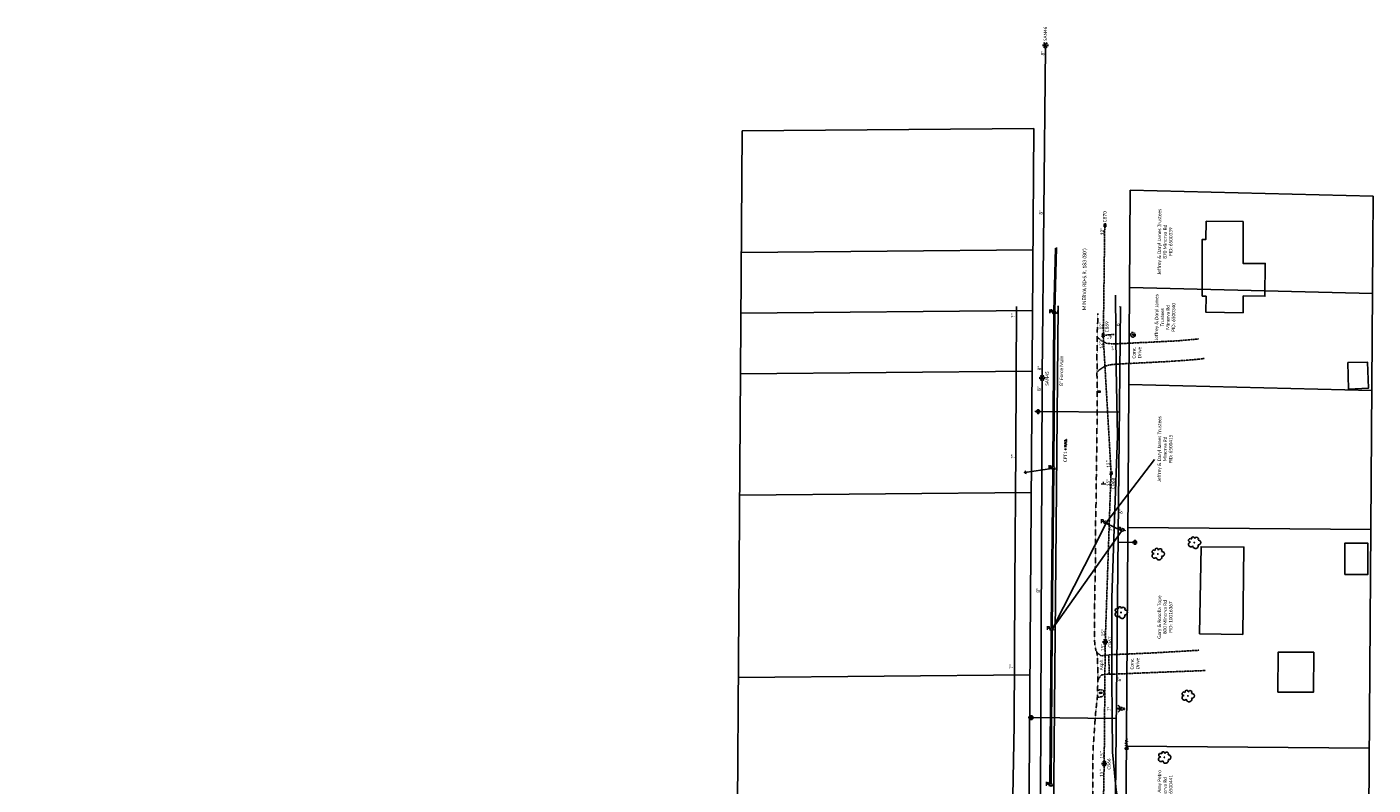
# Model space of a CAD drawing. Header units: feet. Extents: x 2296871 to 2305194, y 360020 to 364238.
# Tile 55 of 55: x 2303813 to 2304922, y 363358 to 363982. Entities that reach past the tile are written whole.
import ezdxf
from ezdxf.enums import TextEntityAlignment as Align

# ---------------------------------------------------------------- set-up
doc = ezdxf.new("R2010")
doc.units = ezdxf.units.FT
doc.header["$MEASUREMENT"] = 0
for name, pattern in [('foctvex', [0]), ('gasex', [0]), ('OhDOT_USTN1', [0.055, 0.014, -0.041]), ('OhDOT_USTN3', [0.22, 0.165, -0.055]), ('OhDOT_USTN5', [0.11, 0.055, -0.055]), ('ohelecex', [0]), ('ohteleex', [0]), ('rowex', [0]), ('sanex', [0]), ('waterex', [0])]:
    doc.linetypes.add(name, pattern=pattern)
for name, color, linetype in [('BD_X_Building', 231, 'Continuous'), ('DR_X_Cells', 121, 'Continuous'), ('DR_X_Storm_Sewer', 151, 'OhDOT_USTN5'), ('DR_X_Text', 7, 'Continuous'), ('DV_X_Property_Line', 7, 'Continuous'), ('LT_X_Poles', 2, 'Continuous'), ('PV_X_Driveway', 7, 'OhDOT_USTN5'), ('PV_X_EOP', 7, 'OhDOT_USTN3'), ('PV_X_Text', 7, 'Continuous'), ('RD_X_Cells', 7, 'Continuous'), ('RW_X_Fee_RW', 6, 'rowex'), ('RW_X_Text', 7, 'Continuous'), ('SH_Text', 7, 'Continuous'), ('SN_X_Public', 3, 'Continuous'), ('SV_P_Control_Cells_Set', 7, 'Continuous'), ('SV_X_Mon_Cells_Found', 7, 'Continuous'), ('SV_X_Text', 7, 'Continuous'), ('SV_X_Text_Name', 7, 'Continuous'), ('UT_X_Electric_Cells', 1, 'Continuous'), ('UT_X_Gas', 2, 'gasex'), ('UT_X_Gas_Text', 7, 'Continuous'), ('UT_X_Misc_Cells', 7, 'Continuous'), ('UT_X_Overhead_Electric', 1, 'ohelecex'), ('UT_X_Overhead_Telecom', 30, 'ohteleex'), ('UT_X_Sanitary_Cells', 3, 'Continuous'), ('UT_X_Sanitary_Line', 3, 'sanex'), ('UT_X_Sanitary_Text', 7, 'Continuous'), ('UT_X_Water', 133, 'waterex'), ('UT_X_Water_Cells', 131, 'Continuous'), ('UT_X_Water_Text', 7, 'Continuous'), ('VG_X_Cells', 3, 'Continuous'), ('VG_X_Flower_Bed', 3, 'OhDOT_USTN1')]:
    doc.layers.add(name, color=color, linetype=linetype)
doc.layers.add('GK_Drainage_Nodes (Construction)', color=7, linetype='Continuous', lineweight=53)
doc.styles.add('Simplex Normal (0.14)', font='calibri.ttf', dxfattribs={"height": 0.14})
doc.styles.add('Straight Normal (0.14) Font 30', font='calibri.ttf', dxfattribs={"height": 0.14})
doc.styles.add('Straight-Normal', font='calibri.ttf', dxfattribs={"height": 0.14})

# ---------------------------------------------------------------- blocks, each defined once
blk = doc.blocks.new('smh')
at = {"linetype": 'Continuous', "flags": 128}
for points in [[(-0.3, 0.7), (-0.4, 0.7), (-0.4, 0.7), (-0.5, 0.8), (-0.6, 0.8), (-0.7, 0.8), (-0.8, 0.8), (-0.9, 0.8), (-1.1, 0.7), (-1.2, 0.6), (-1.2, 0.5), (-1.2, 0.4), (-1.2, 0.3), (-1.1, 0.2), (-0.4, -0.2), (-0.3, -0.2), (-0.3, -0.3), (-0.3, -0.3), (-0.3, -0.4), (-0.3, -0.5), (-0.3, -0.5), (-0.3, -0.6), (-0.3, -0.6), (-0.4, -0.7), (-0.4, -0.7), (-0.4, -0.7), (-0.5, -0.8), (-0.5, -0.8), (-0.6, -0.8), (-0.8, -0.8), (-0.9, -0.8), (-1.1, -0.7), (-1.2, -0.6)], [(0.2, -0.8), (0.7, 0.8), (1.2, -0.8)], [(1.1, -0.4), (0.3, -0.4)]]:
    blk.add_lwpolyline(points, dxfattribs=at)
at = {"linetype": 'Continuous'}
for start, end in [(130.0806, 170.0721), (70.0577, 110.1061), (10.0169, 50.0392), (190.0169, 230.0392), (250.0577, 290.0473), (310.0114, 350.0264)]:
    blk.add_arc((0, 0), 2, start, end, dxfattribs=at)
blk = doc.blocks.new('ODOT SANITARY MANHOLE')
blk.add_blockref('smh', (0, 0))
blk = doc.blocks.new('CONTINUE')
at = {"flags": 128}
blk.add_lwpolyline([(0, -0.6, -0.273937), (0, 0, 0.273937), (0, 0.6)], format="xyb", dxfattribs=at)
blk = doc.blocks.new('GCB-X')
at = {"layer": 'DR_X_Cells', "color": 121, "linetype": 'Continuous'}
for p, q in [((-0.062, 0.037), (-0.037, 0.037)), ((-0.062, 0.012), (-0.062, 0.037)), ((-0.012, 0.037), (0.012, 0.037)), ((0.023, 0.019), (0.007, 0.019)), ((0.007, 0.019), (0.007, -0.02)), ((0.007, 0.001), (0.024, 0.001)), ((0.037, 0.037), (0.062, 0.037)), ((0.062, 0.012), (0.062, 0.037)), ((-0.062, -0.037), (-0.062, -0.012)), ((-0.062, -0.037), (-0.037, -0.037)), ((-0.012, -0.037), (0.012, -0.037)), ((0.007, -0.02), (0.024, -0.02)), ((0.037, -0.037), (0.062, -0.037)), ((0.062, -0.037), (0.062, -0.012))]:
    blk.add_line(p, q, dxfattribs=at)
at = {"layer": 'DR_X_Cells', "color": 121, "linetype": 'Continuous', "extrusion": (0, 0, -1)}
for centre, radius, start, end in [((-0.014, 0), 0.0458, 344.8107, 15.1893), ((0.018, 0.007), 0.0127, 21.5603, 158.4397), ((-0.02, 0.01), 0.00986, 106.9987, 243.1793), ((-0.02, -0.01), 0.0117, 112.0547, 247.9453)]:
    blk.add_arc(centre, radius, start, end, dxfattribs=at)
at = {"layer": 'DR_X_Cells', "color": 121, "linetype": 'Continuous'}
blk.add_arc((-0.018, -0.007), 0.0127, 201.5603, 338.4397, dxfattribs=at)
blk = doc.blocks.new('ODOT STORM CATCH BASIN SQUARE')
blk.add_blockref('GCB-X', (0, 0))
blk = doc.blocks.new('TREE')
at = {"linetype": 'Continuous'}
blk.add_circle((0, 0), 0.012, dxfattribs=at)
for centre, radius, start, end in [((-0.143, -0.077), 0.0987, 96.1722, 320.5737), ((-0.165, 0.093), 0.0735, 39.0625, 279.5412), ((-0.049, 0.168), 0.0658, 354.0047, 205.9741), ((0.091, 0.141), 0.0776, 323.83, 165.0376), ((0.173, 0.002), 0.0957, 259.1453, 101.4596), ((0.047, -0.13), 0.114, 184.9476, 19.4572)]:
    blk.add_arc(centre, radius, start, end, dxfattribs=at)
blk = doc.blocks.new('CBRND-X')
at = {"layer": 'DR_X_Cells', "color": 151, "linetype": 'Continuous', "lineweight": 0}
blk.add_line((0.14, 0.03), (0.49, 0.03), dxfattribs=at)
at = {"layer": 'DR_X_Cells', "color": 151, "linetype": 'Continuous', "lineweight": 0, "flags": 128}
blk.add_lwpolyline([(0.46, 0.39), (0.14, 0.39), (0.14, -0.41), (0.49, -0.41)], dxfattribs=at)
at = {"layer": 'DR_X_Cells', "color": 151, "linetype": 'Continuous', "lineweight": 0}
for centre, radius, start, end in [((0, 0), 1, 130.0806, 170.0721), ((0, 0), 1, 70.0577, 110.1061), ((0, 0), 1, 10.0169, 50.0392), ((0, 0), 1, 190.0169, 230.0392), ((-0.37, -0.15), 0.254, 201.5603, 338.4397), ((0, 0), 1, 250.0577, 290.0473), ((0, 0), 1, 310.0114, 350.0264)]:
    blk.add_arc(centre, radius, start, end, dxfattribs=at)
at = {"layer": 'DR_X_Cells', "color": 151, "linetype": 'Continuous', "lineweight": 0, "extrusion": (0, 0, -1)}
for centre, radius, start, end in [((-0.28, 0), 0.916, 344.8107, 15.1893), ((0.37, 0.15), 0.254, 21.5603, 158.4397), ((-0.4, 0.2), 0.197, 106.9987, 243.1793), ((-0.4, -0.19), 0.235, 112.0547, 247.9453)]:
    blk.add_arc(centre, radius, start, end, dxfattribs=at)
at = {"layer": 'GK_Drainage_Nodes (Construction)', "color": 151, "linetype": 'Continuous', "lineweight": 53}
blk.add_point((0, 0), dxfattribs=at)
at = {"layer": 'GK_Drainage_Nodes (Construction)', "color": 21, "linetype": 'Continuous', "lineweight": 53}
blk.add_point((0, 0), dxfattribs=at)
at = {"layer": 'GK_Drainage_Nodes (Construction)', "color": 40, "linetype": 'Continuous', "lineweight": 53}
blk.add_point((0, 0), dxfattribs=at)
at = {"layer": 'GK_Drainage_Nodes (Construction)', "color": 61, "linetype": 'Continuous', "lineweight": 53}
blk.add_point((0, 0), dxfattribs=at)
blk = doc.blocks.new('ODOT STORM CATCH BASIN ROUND')
blk.add_blockref('CBRND-X', (0, 0))
blk = doc.blocks.new('ODOT MISC MAILBOX')
at = {"color": 230, "linetype": 'Continuous', "lineweight": 13, "flags": 128}
blk.add_lwpolyline([(-0.1, 0.06), (0.1, 0.06), (0.1, -0.06), (-0.1, -0.06), (-0.1, 0.06)], close=True, dxfattribs=at)
for points in [[(-0.06, -0.04), (-0.06, 0.04), (-0.04, -0.04), (-0.01, 0.04), (-0.01, -0.04)], [(0.05, 0), (0.05, 0.01), (0.06, 0.01), (0.06, 0.01), (0.06, 0.01), (0.06, 0.01), (0.06, 0.02), (0.06, 0.02), (0.06, 0.02), (0.06, 0.02), (0.06, 0.03), (0.06, 0.03), (0.06, 0.03), (0.05, 0.04), (0.05, 0.04), (0.05, 0.04), (0.05, 0.04), (0.02, 0.04), (0.02, -0.04), (0.05, -0.04), (0.06, -0.04), (0.06, -0.03), (0.06, -0.03), (0.06, -0.02), (0.06, -0.02), (0.06, -0.01), (0.06, -0.01), (0.06, 0), (0.06, 0), (0.05, 0), (0.02, 0)]]:
    blk.add_lwpolyline(points, dxfattribs=at)
at = {"color": 230, "linetype": 'Continuous', "lineweight": 30}
blk.add_point((0, 0), dxfattribs=at)
blk = doc.blocks.new('SGN1P_anno')
at = {"layer": 'SN_X_Public', "color": 3, "linetype": 'Continuous', "lineweight": 0}
for p, q in [((0, 0), (-0.96, 0)), ((0, 0.96), (0, -0.96))]:
    blk.add_line(p, q, dxfattribs=at)
blk = doc.blocks.new('BUDLIT')
at = {"layer": 'RD_X_Cells', "color": 2, "linetype": 'Continuous', "lineweight": 0}
for p, q in [((-0.05, 0), (-0.08, 0)), ((-0.05, 0.05), (-0.07, 0.07)), ((0, 0.06), (0, 0.09)), ((0.07, 0.07), (0.05, 0.05)), ((0.08, 0), (0.05, 0)), ((-0.05, -0.05), (-0.07, -0.07)), ((0, -0.06), (0, -0.09)), ((0.07, -0.07), (0.05, -0.05))]:
    blk.add_line(p, q, dxfattribs=at)
at = {"layer": 'RD_X_Cells', "color": 2, "linetype": 'Continuous', "lineweight": 0, "flags": 128}
blk.add_lwpolyline([(-0.03, -0.05), (0.03, -0.05), (0.03, 0.05), (-0.03, 0.05), (-0.03, -0.05)], close=True, dxfattribs=at)
blk = doc.blocks.new('ODOT ELEC LIGHT')
at = {"layer": 'SH_Text', "color": 2, "linetype": 'Continuous', "lineweight": 0}
blk.add_blockref('BUDLIT', (0, 0), dxfattribs=at)
blk = doc.blocks.new('WSS')
at = {"layer": 'UT_X_Water_Cells', "color": 133, "linetype": 'Continuous', "lineweight": 0}
for p, q in [((0.032, 0.106), (-0.032, 0.106)), ((0, 0.074), (0, 0.138)), ((0.02, 0.008), (0.055, -0.01))]:
    blk.add_line(p, q, dxfattribs=at)
at = {"layer": 'UT_X_Water_Cells', "color": 133, "linetype": 'Continuous', "lineweight": 0, "flags": 128}
for points in [[(-0.059, 0.045), (-0.074, 0.03), (-0.074, -0.03), (-0.059, -0.045)], [(-0.055, 0.035), (-0.041, -0.041), (-0.027, 0.035), (-0.013, -0.041), (0.001, 0.035)], [(0.045, 0.059), (0.03, 0.074), (-0.03, 0.074), (-0.045, 0.059)], [(0.059, -0.045), (0.074, -0.03), (0.074, 0.03), (0.059, 0.045)], [(-0.045, -0.059), (-0.03, -0.074), (0.03, -0.074), (0.045, -0.059)]]:
    blk.add_lwpolyline(points, dxfattribs=at)
at = {"layer": 'UT_X_Water_Cells', "color": 133, "linetype": 'Continuous', "lineweight": 0, "extrusion": (0, 0, -1)}
for centre, radius, start, end in [((-0.028, 0.02), 0.0135, 303.6324, 53.7413), ((-0.039, -0.005), 0.04, 61.3463, 118.6537), ((-0.037, -0.009), 0.0316, 235.6037, 316.3305), ((-0.044, -0.022), 0.017, 132.0642, 228.5117)]:
    blk.add_arc(centre, radius, start, end, dxfattribs=at)
blk = doc.blocks.new('FH')
at = {"layer": 'UT_X_Water_Cells', "color": 133, "linetype": 'Continuous', "lineweight": 0}
for p, q in [((0.06, 0.103), (-0.06, 0.103)), ((0, 0.06), (0, 0.146)), ((-0.042, -0.042), (-0.146, -0.146)), ((0.042, -0.042), (0.146, -0.146))]:
    blk.add_line(p, q, dxfattribs=at)
for start, end in [(140.021, 184.0629), (68.1395, 112.038), (356.0165, 39.9889), (211.8788, 255.8479), (283.8239, 329.9097)]:
    blk.add_arc((0, 0), 0.06, start, end, dxfattribs=at)
blk = doc.blocks.new('WGV')
at = {"layer": 'UT_X_Water_Cells', "color": 133, "linetype": 'Continuous', "lineweight": 0}
for p, q in [((0.032, 0.102), (-0.032, 0.102)), ((0, 0.07), (0, 0.134))]:
    blk.add_line(p, q, dxfattribs=at)
at = {"layer": 'UT_X_Water_Cells', "color": 133, "linetype": 'Continuous', "lineweight": 0, "flags": 128}
blk.add_lwpolyline([(-0.032, 0.041), (-0.016, -0.045), (0, 0.041), (0.016, -0.045), (0.032, 0.041)], dxfattribs=at)
at = {"layer": 'UT_X_Water_Cells', "color": 133, "linetype": 'Continuous', "lineweight": 0, "extrusion": (0, 0, -1)}
blk.add_arc((0, 0), 0.07, 330.0184, 29.9816, dxfattribs=at)
at = {"layer": 'UT_X_Water_Cells', "color": 133, "linetype": 'Continuous', "lineweight": 0}
for start, end in [(60.0184, 120.0157), (330.0184, 29.9816), (239.9843, 299.9816)]:
    blk.add_arc((0, 0), 0.07, start, end, dxfattribs=at)
blk = doc.blocks.new('IPF')
at = {"layer": 'SV_X_Mon_Cells_Found', "color": 7, "linetype": 'Continuous', "lineweight": 0, "flags": 128}
for points in [[(0.101, 0.04), (0.118, 0.04)], [(0.11, -0.04), (0.11, 0.04)], [(0.188, -0.04), (0.188, 0.04), (0.214, 0.04), (0.217, 0.039), (0.221, 0.038), (0.223, 0.037), (0.224, 0.036), (0.226, 0.032), (0.228, 0.029), (0.229, 0.024), (0.229, 0.017), (0.229, 0.014), (0.227, 0.01), (0.225, 0.006), (0.223, 0.004), (0.221, 0.003), (0.219, 0.002), (0.214, 0.001), (0.188, 0.001)], [(0.338, 0.04), (0.3, 0.04), (0.3, -0.04)], [(0.3, 0.001), (0.327, 0.001)], [(0.101, -0.04), (0.118, -0.04)], [(0.157, -0.029), (0.16, -0.029), (0.162, -0.031), (0.164, -0.033), (0.164, -0.036), (0.162, -0.039), (0.16, -0.04), (0.157, -0.04), (0.156, -0.039), (0.154, -0.036), (0.154, -0.033), (0.156, -0.031), (0.157, -0.029)], [(0.27, -0.029), (0.273, -0.029), (0.274, -0.031), (0.276, -0.033), (0.276, -0.036), (0.274, -0.039), (0.273, -0.04), (0.27, -0.04), (0.268, -0.039), (0.267, -0.036), (0.267, -0.033), (0.268, -0.031), (0.27, -0.029)], [(0.377, -0.029), (0.38, -0.029), (0.382, -0.031), (0.383, -0.033), (0.383, -0.036), (0.382, -0.039), (0.38, -0.04), (0.377, -0.04), (0.376, -0.039), (0.374, -0.036), (0.374, -0.033), (0.376, -0.031), (0.377, -0.029)]]:
    blk.add_lwpolyline(points, dxfattribs=at)
at = {"layer": 'SV_X_Mon_Cells_Found', "color": 7, "linetype": 'Continuous', "lineweight": 0}
blk.add_circle((0, 0), 0.06, dxfattribs=at)
blk = doc.blocks.new('ODOT Elec Tele Pole')
at = {"layer": 'UT_X_Electric_Cells', "linetype": 'Continuous', "lineweight": 13}
for p, q in [((0.128, 0.18), (-0.032, 0.18)), ((0.048, 0.18), (-0.032, -0.12)), ((0.023, 0.086), (0.083, 0.086)), ((0.04, 0.15), (0.083, 0.15))]:
    blk.add_line(p, q, dxfattribs=at)
at = {"layer": 'UT_X_Electric_Cells', "linetype": 'Continuous', "lineweight": 0}
blk.add_circle((0, 0), 0.065, dxfattribs=at)
at = {"layer": 'UT_X_Electric_Cells', "linetype": 'Continuous', "lineweight": 13, "extrusion": (0, 0, -1)}
blk.add_arc((-0.083, 0.118), 0.0319, 88.8767, 271.1233, dxfattribs=at)
blk = doc.blocks.new('TLPW')
at = {"linetype": 'Continuous'}
for p, q in [((0.048, 0.18), (-0.04, -0.15)), ((0.128, 0.18), (-0.032, 0.18)), ((0.023, 0.086), (0.083, 0.086)), ((0.04, 0.15), (0.083, 0.15)), ((0.08, -0.15), (-0.04, -0.15))]:
    blk.add_line(p, q, dxfattribs=at)
blk.add_circle((0, 0), 0.065, dxfattribs=at)
at = {"linetype": 'Continuous', "extrusion": (0, 0, -1)}
blk.add_arc((-0.083, 0.118), 0.0319, 88.8767, 271.1233, dxfattribs=at)
blk = doc.blocks.new('ODOT ELEC TELE LIGHT POLE')
blk.add_blockref('TLPW', (0, 0))
blk = doc.blocks.new('DM_anno')
at = {"layer": 'UT_X_Misc_Cells', "linetype": 'foctvex', "true_color": 0xa56100}
h = blk.add_hatch(color=44, dxfattribs=at)
edge = h.paths.add_edge_path()
edge.add_arc((0, 0), 0.12, 0, 360)
at = {"layer": 'UT_X_Misc_Cells', "color": 44, "linetype": 'Continuous', "lineweight": 0, "true_color": 0xa56100}
blk.add_circle((0, 0), 0.12, dxfattribs=at)
blk.add_arc((0.48, 0), 0.48, 90, 270, dxfattribs=at)
blk = doc.blocks.new('MAGS')
at = {"layer": 'SV_P_Control_Cells_Set', "linetype": 'foctvex'}
h = blk.add_hatch(color=7, dxfattribs=at)
edge = h.paths.add_edge_path()
edge.add_arc((0, 0), 0.0249, 0, 360)
at = {"layer": 'SV_P_Control_Cells_Set', "color": 7, "linetype": 'Continuous', "lineweight": 0, "flags": 128}
for points in [[(0.105, -0.04), (0.105, 0.04), (0.13, -0.04), (0.154, 0.04), (0.154, -0.04)], [(0.223, -0.04), (0.223, 0.04), (0.264, -0.04), (0.264, 0.04)], [(0.372, 0.034), (0.371, 0.036), (0.369, 0.037), (0.364, 0.039), (0.358, 0.04), (0.354, 0.04), (0.352, 0.04), (0.345, 0.038), (0.339, 0.034), (0.335, 0.029), (0.334, 0.024), (0.334, 0.02), (0.335, 0.015), (0.339, 0.011), (0.37, -0.008), (0.372, -0.01), (0.373, -0.013), (0.375, -0.017), (0.375, -0.02), (0.374, -0.024), (0.373, -0.027), (0.372, -0.03), (0.371, -0.032), (0.37, -0.034), (0.369, -0.036), (0.367, -0.038), (0.365, -0.039), (0.363, -0.039), (0.358, -0.04), (0.35, -0.04), (0.345, -0.039), (0.338, -0.034), (0.334, -0.031)], [(0.193, -0.029), (0.195, -0.029), (0.197, -0.031), (0.199, -0.033), (0.199, -0.036), (0.197, -0.039), (0.195, -0.04), (0.193, -0.04), (0.191, -0.039), (0.189, -0.036), (0.189, -0.033), (0.191, -0.031), (0.193, -0.029)], [(0.303, -0.029), (0.306, -0.029), (0.308, -0.031), (0.31, -0.033), (0.31, -0.036), (0.308, -0.039), (0.306, -0.04), (0.303, -0.04), (0.302, -0.039), (0.3, -0.036), (0.3, -0.033), (0.302, -0.031), (0.303, -0.029)], [(0.413, -0.029), (0.415, -0.029), (0.417, -0.031), (0.419, -0.033), (0.419, -0.036), (0.417, -0.039), (0.415, -0.04), (0.413, -0.04), (0.411, -0.039), (0.409, -0.036), (0.409, -0.033), (0.411, -0.031), (0.413, -0.029)]]:
    blk.add_lwpolyline(points, dxfattribs=at)
at = {"layer": 'SV_P_Control_Cells_Set', "color": 7, "linetype": 'Continuous', "lineweight": 0}
blk.add_circle((0, 0), 0.0249, dxfattribs=at)

msp = doc.modelspace()

# ---------------------------------------------------------------- linework, layer by layer
at = {"layer": 'BD_X_Building'}
for points in [[(2304780.9, 363760.6), (2304780.9, 363807.4), (2304784, 363807.4), (2304784.2, 363822.3), (2304814.5, 363822.1), (2304814.5, 363787.6), (2304832.8, 363787.6), (2304832.5, 363760.6), (2304814.7, 363760.8), (2304814.5, 363747), (2304783.9, 363747.4), (2304784.1, 363760.6)], [(2304901.4, 363684.1), (2304900.9, 363705.9), (2304916.9, 363706.3), (2304917.8, 363684.8)], [(2304814.3, 363482), (2304778.7, 363482.6), (2304780, 363554.3), (2304815.3, 363554)], [(2304898.4, 363531.3), (2304898.4, 363557.3), (2304917.2, 363557.3), (2304917.2, 363531.3)], [(2304872.7, 363467.3), (2304872.6, 363434.5), (2304843.3, 363434.6), (2304843.4, 363467.4)]]:
    msp.add_lwpolyline(points, close=True, dxfattribs=at)
at = {"layer": 'DR_X_Storm_Sewer', "flags": 128}
for points in [[(2304699.5, 363729.6), (2304700.6, 363817.6)], [(2304705.8, 363616.4), (2304699.4, 363727.1)], [(2304707.8, 363729.1), (2304700.7, 363728.5)], [(2304701.1, 363477.9), (2304705.7, 363613.1)], [(2304700.2, 363377.7), (2304701, 363473.9)], [(2304698, 363252.7), (2304700.1, 363373.7)]]:
    msp.add_lwpolyline(points, dxfattribs=at)
at = {"layer": 'DV_X_Property_Line', "flags": 128}
for points in [[(2304395.2, 362904.7), (2304402.1, 363896.7)], [(2304402.1, 363896.7), (2304642.1, 363898.8)], [(2304401.4, 363796.7), (2304641.4, 363798.8)], [(2304401, 363746.7), (2304641, 363748.8)], [(2304400.7, 363696.7), (2304640.7, 363698.8)], [(2304400, 363596.7), (2304640, 363598.8)], [(2304399, 363446.7), (2304638.9, 363448.8)]]:
    msp.add_lwpolyline(points, dxfattribs=at)
at = {"layer": 'DV_X_Property_Line'}
for points in [[(2304721.7, 363847.9), (2304921.6, 363842.9)], [(2304911.9, 362439), (2304921.6, 363842.9)], [(2304721.2, 363767.9), (2304921.1, 363762.9)], [(2304720.6, 363687.9), (2304920.5, 363682.9)], [(2304719.8, 363570.1), (2304919.7, 363568.4)], [(2304718.5, 363390.1), (2304918.5, 363388.4)]]:
    msp.add_lwpolyline(points, dxfattribs=at)
at = {"layer": 'PV_X_Driveway', "flags": 128}
for points in [[(2304777.8, 363725.4), (2304761.5, 363723.9), (2304745.4, 363723.1), (2304736.1, 363722.6), (2304726.1, 363722.2), (2304725.1, 363722.1), (2304715.2, 363721.6), (2304714.9, 363721.6), (2304712, 363721.5), (2304708.6, 363721.3), (2304706.7, 363721.4), (2304704.5, 363721.6), (2304704.4, 363721.6), (2304702.4, 363721.8), (2304701.5, 363722.1), (2304699.4, 363723.1), (2304697.7, 363724.1), (2304696, 363725.5), (2304694.3, 363726.9)], [(2304694.2, 363697.6), (2304694.8, 363698.4), (2304696.1, 363699.8), (2304697.4, 363700.7), (2304698.3, 363701.4), (2304699.6, 363702.2), (2304700.5, 363702.7), (2304701.7, 363703.2), (2304703.1, 363703.6), (2304704.5, 363704), (2304705.8, 363704.2), (2304708, 363704.4), (2304711.5, 363704.7), (2304713.8, 363704.8), (2304718.5, 363705.1), (2304727.1, 363705.5), (2304737.1, 363706), (2304746.4, 363706.5), (2304749.2, 363706.6), (2304768.8, 363707.9), (2304778.1, 363708.7), (2304782.9, 363709.4)], [(2304695, 363444.3), (2304696.7, 363447.3), (2304697.5, 363448.2), (2304698.4, 363448.7), (2304701.1, 363449.1), (2304703.4, 363449.3), (2304704.3, 363449.2), (2304704.1, 363459.2), (2304703.9, 363465.1), (2304701.3, 363464.8), (2304699.6, 363464.6), (2304698, 363464.5), (2304697, 363464.8), (2304696.2, 363465.4), (2304693.7, 363467.9)], [(2304703.9, 363465.1), (2304703.9, 363465.2), (2304713.9, 363465.7), (2304722.7, 363466), (2304732.7, 363466.5), (2304742.6, 363466.9), (2304743.8, 363467), (2304778.5, 363469)], [(2304783.6, 363452.3), (2304744, 363450.8), (2304734, 363450.4), (2304724, 363450), (2304717.5, 363449.7), (2304709.1, 363449.4), (2304704.3, 363449.2)]]:
    msp.add_lwpolyline(points, dxfattribs=at)
at = {"layer": 'PV_X_EOP', "flags": 128}
msp.add_lwpolyline([(2304610.4, 362317.9), (2304615.3, 362322.6), (2304620.3, 362327.9), (2304623.8, 362331.7), (2304626, 362333.8), (2304631.5, 362340.9), (2304636.4, 362347.6), (2304641.9, 362355.9), (2304647.5, 362364.3), (2304648.2, 362365.3), (2304651.8, 362371.7), (2304656.3, 362380), (2304659.5, 362386.3), (2304662.7, 362395.8), (2304665.1, 362402.9), (2304667.5, 362409.4), (2304669.5, 362414.6), (2304671.5, 362421), (2304673.1, 362426.4), (2304674.5, 362431.3), (2304676.6, 362439.9), (2304678.6, 362448.3), (2304680.4, 362455.8), (2304682.2, 362464.1), (2304684.3, 362473.9), (2304684.5, 362475.1), (2304684.8, 362476.6), (2304685.4, 362480.4), (2304686, 362487.3), (2304686.3, 362489.7), (2304687, 362499.2), (2304687.4, 362506.1), (2304688, 362516.1), (2304688, 362516.8), (2304688.4, 362526.8), (2304688.7, 362536.6), (2304688.7, 362546.6), (2304688.7, 362556.6), (2304688.7, 362559.1), (2304688.7, 362569.1), (2304688.8, 362579.1), (2304688.8, 362579.5), (2304688.8, 362589.5), (2304688.9, 362598.3), (2304688.9, 362608.3), (2304688.9, 362618.3), (2304688.9, 362619.9), (2304688.9, 362629.9), (2304689, 362635.9), (2304689, 362645.9), (2304689, 362652.8), (2304689, 362662.8), (2304689, 362664.3), (2304689.6, 362670.5), (2304690, 362673.9), (2304691.3, 362680), (2304691.3, 362690), (2304691.3, 362700), (2304691.3, 362710), (2304691.3, 362711.3), (2304691.4, 362721.3), (2304691.4, 362730.5), (2304691.9, 362739.2), (2304691.4, 362742.6), (2304691, 362744.6), (2304689.8, 362750), (2304689.5, 362752.2), (2304689.4, 362754), (2304689.4, 362756), (2304689.4, 362765.9), (2304689.5, 362768.3), (2304689.3, 362778.3), (2304689.3, 362780.3), (2304689.2, 362790.3), (2304689, 362800.3), (2304689, 362803.3), (2304688.9, 362811.3), (2304689.1, 362821.3), (2304689.2, 362826.9), (2304689.2, 362836.9), (2304689.2, 362845), (2304689.1, 362855), (2304689, 362862.1), (2304688.8, 362869), (2304688.8, 362876.9), (2304688.8, 362885.7), (2304688.9, 362895.7), (2304688.9, 362903.9), (2304689, 362913.9), (2304689, 362922), (2304689.1, 362928.3), (2304689.1, 362932.9), (2304689.2, 362942.9), (2304689.2, 362944.8), (2304689.3, 362954.8), (2304689.3, 362955.8), (2304689.3, 362965.8), (2304689.4, 362975.5), (2304689.4, 362984), (2304689.8, 362987.9), (2304690.4, 362990.3), (2304691.1, 362993.1), (2304691.6, 362994.1), (2304691.7, 362995.7), (2304692, 362999.9), (2304692.2, 363009.9), (2304692.4, 363019.9), (2304692.6, 363026.2), (2304691.5, 363027.7), (2304691.3, 363028.8), (2304690.6, 363033.7), (2304689.7, 363040.4), (2304689.7, 363040.9), (2304689.2, 363041.6), (2304689, 363042.4), (2304688.9, 363044), (2304688.8, 363053.9), (2304688.8, 363056.6), (2304689, 363057.3), (2304689.1, 363067.3), (2304689.2, 363069.7), (2304689.1, 363073.8), (2304689.4, 363083.7), (2304689.5, 363090.5), (2304689.5, 363097.6), (2304689.6, 363106.3), (2304689.7, 363116.2), (2304689.7, 363119.8), (2304689.8, 363129.8), (2304689.9, 363135.2), (2304690.1, 363145.1), (2304690.4, 363155.1), (2304690.4, 363156.6), (2304690.7, 363159.2), (2304690.9, 363161.3), (2304691, 363163.4), (2304690.7, 363166.4), (2304690.4, 363168.4), (2304690.3, 363170), (2304690.1, 363172.2), (2304689.9, 363175.8), (2304690, 363177.4), (2304690.2, 363187.4), (2304690.5, 363197.4), (2304690.6, 363205), (2304690.4, 363207.6), (2304690.5, 363208.3), (2304691.1, 363209.7), (2304691.7, 363211.2), (2304692.4, 363211.8), (2304692.9, 363212.3), (2304693.1, 363215.2), (2304693.2, 363225.2), (2304693.2, 363227.4), (2304693.2, 363237.1), (2304693.2, 363237.5), (2304692.8, 363238.3), (2304692.3, 363239.3), (2304692, 363240.3), (2304691.5, 363242), (2304691.3, 363243.4), (2304691.1, 363245), (2304690.6, 363249.3), (2304690.3, 363251.9), (2304690.3, 363254.1), (2304690.5, 363256.3), (2304690.8, 363265.7), (2304690.9, 363273.9), (2304690.9, 363278.7), (2304690.9, 363286.8), (2304690.8, 363296.8), (2304690.8, 363299.6), (2304690.7, 363309.6), (2304690.7, 363316.9), (2304690.7, 363326.9), (2304690.7, 363333.6), (2304690.8, 363343.6), (2304690.8, 363346.2), (2304690.8, 363349.2), (2304690.8, 363356), (2304690.9, 363363.4), (2304690.9, 363373.4), (2304690.9, 363378.6), (2304691, 363386.2), (2304691.2, 363390.3), (2304691.7, 363396.5), (2304692.3, 363406.2), (2304693, 363416.2), (2304693, 363416.4), (2304694.1, 363426.3), (2304694.6, 363430.7), (2304694.8, 363439.2), (2304695.1, 363448.1), (2304694.8, 363456.9), (2304694.8, 363463.1), (2304694.3, 363466.1), (2304693.3, 363469.2), (2304692.8, 363471.6), (2304692.1, 363477.9), (2304692.2, 363482.9), (2304692.1, 363492.9), (2304692.1, 363494.3), (2304692.2, 363504.3), (2304692.3, 363506.7), (2304692.5, 363516.7), (2304692.5, 363519.7), (2304692.7, 363529.7), (2304692.8, 363537.1), (2304693, 363545.5), (2304693, 363555.5), (2304693.1, 363565.5), (2304693.1, 363574.6), (2304693.3, 363584.6), (2304693.5, 363591.6), (2304693.6, 363601.6), (2304693.6, 363606.7), (2304693.8, 363616.7), (2304693.9, 363626.7), (2304694.1, 363636.7), (2304694.2, 363646.7), (2304694.3, 363656.7), (2304694.3, 363661.3), (2304694.4, 363671.3), (2304694.4, 363679.6), (2304694.5, 363682.4), (2304694.3, 363692.4), (2304694.2, 363697.6), (2304694.3, 363700.4), (2304694.3, 363703.8), (2304694.2, 363712.1), (2304694.5, 363721.5), (2304694.4, 363724.5), (2304694.3, 363730.4), (2304694.7, 363735.3), (2304694.9, 363742.3), (2304694.9, 363746.3)], dxfattribs=at)
at = {"layer": 'RW_X_Fee_RW', "flags": 128}
msp.add_lwpolyline([(2304633.8, 362698.8), (2304642.1, 363898.8)], dxfattribs=at)
at = {"layer": 'RW_X_Fee_RW'}
msp.add_lwpolyline([(2304916.1, 363049), (2304741.6, 363047.1, -0.419426), (2304716.4, 363072.3), (2304721.7, 363847.9)], format="xyb", dxfattribs=at)
at = {"layer": 'UT_X_Gas', "flags": 128}
for points in [[(2301772.8, 362190.9), (2301824.9, 362193.4), (2301827.1, 362193.7), (2301902.6, 362195.4), (2301921.7, 362195.7), (2302599, 362202.9), (2302619.1, 362201.7), (2302632.6, 362201.7), (2302643.8, 362202.5), (2302649.2, 362203.1), (2303246.6, 362209.1), (2303311, 362210.6), (2303395.8, 362210.4), (2303445.2, 362209.5), (2303485.3, 362210.1), (2303530.3, 362210.4), (2303554.8, 362210.4), (2303593.2, 362211.2), (2303662.1, 362212.7), (2303695.6, 362212.8), (2303735.1, 362213.4), (2303784.6, 362214.4), (2303811.7, 362215.2), (2303838, 362214.7), (2303875.3, 362215.4), (2303917.3, 362215.1), (2303972.6, 362215.3), (2304075.4, 362216.2), (2304104, 362216.7), (2304142, 362216.7), (2304184, 362217.6), (2304245.5, 362217.2), (2304287.2, 362218.2), (2304340.1, 362219.6), (2304379.5, 362220.1), (2304423.4, 362221.3), (2304467.8, 362224), (2304503.5, 362229.2), (2304542.5, 362233.6), (2304572.7, 362236.4), (2304602.2, 362237.8), (2304634.8, 362238.3), (2304633, 362260.6), (2304621.3, 362301.5), (2304615.8, 362387.1), (2304619.3, 362457), (2304619.4, 362523.2), (2304620.8, 362655.8), (2304621.9, 362779.8), (2304622.7, 362898.5), (2304622.9, 363003.5), (2304623.4, 363096.2), (2304624.3, 363189.5), (2304624.3, 363243.8), (2304625, 363348.8), (2304625.9, 363407.3), (2304626.7, 363522.4), (2304627.4, 363634.9), (2304628, 363752.2)], [(2304647.8, 362210.7), (2304650.8, 362225.3), (2304661.4, 362277.2), (2304663.9, 362298.5), (2304669.3, 362324.7), (2304676.7, 362368.9), (2304686.7, 362426.5), (2304695.6, 362469), (2304708.1, 362540.9), (2304710.8, 362629.9), (2304703.4, 362644.7), (2304709.9, 362682.5), (2304710.6, 362746.9), (2304711, 362798.7), (2304711.6, 362873.3), (2304712.2, 362953.1), (2304713, 363031.8), (2304714.4, 363117.7), (2304715.9, 363189.2), (2304715.5, 363256.7), (2304714.8, 363326.2), (2304710.1, 363353.9), (2304706.9, 363385), (2304706.5, 363445.6), (2304706.5, 363512.3), (2304708.6, 363577.3), (2304711, 363645.4), (2304710, 363701.2), (2304709.6, 363761.4)]]:
    msp.add_lwpolyline(points, dxfattribs=at)
at = {"layer": 'UT_X_Misc_Cells', "flags": 128}
msp.add_lwpolyline([(2304634.7, 363615.5), (2304657, 363618.6)], dxfattribs=at)
at = {"layer": 'UT_X_Overhead_Electric', "ltscale": 0.8, "flags": 128}
for points in [[(2304658.7, 363748.4), (2304660.1, 363800.3)], [(2304657.9, 363620), (2304658.7, 363745.9)], [(2304702.4, 363574.7), (2304741.5, 363626.1)], [(2304656.5, 363487.6), (2304657.9, 363617.6)], [(2304657.8, 363487.3), (2304701.4, 363573.1)], [(2304714.1, 363567.7), (2304702.1, 363573.5)], [(2304655.5, 363359.1), (2304656.5, 363485.1)]]:
    msp.add_lwpolyline(points, dxfattribs=at)
at = {"layer": 'UT_X_Overhead_Telecom', "ltscale": 0.77, "flags": 128}
for points in [[(2304659.5, 363748.4), (2304661, 363800.6)], [(2304658.8, 363620), (2304659.5, 363745.9)], [(2304657.2, 363487.6), (2304658.8, 363617.6)], [(2304657.9, 363487.1), (2304714.4, 363567.2)], [(2304656.4, 363359.2), (2304657.2, 363485.1)]]:
    msp.add_lwpolyline(points, dxfattribs=at)
at = {"layer": 'UT_X_Sanitary_Line', "flags": 128}
for points in [[(2304649.1, 363695.3), (2304651.8, 363965.3)], [(2304700, 362944.8), (2304700.1, 362953.8), (2304655.3, 363001.3), (2304662.3, 363752.2)], [(2304647.6, 363347.1), (2304649, 363691.3)]]:
    msp.add_lwpolyline(points, dxfattribs=at)
at = {"layer": 'UT_X_Water', "flags": 128}
for points in [[(2304769.8, 362472.1), (2304727.6, 362472.8), (2304717.3, 362480.7), (2304707.4, 362480.5), (2304702.8, 362654.2), (2304706.1, 363026.4), (2304713.5, 363751.7)], [(2304712.6, 363665), (2304645.8, 363665.6)], [(2304725.5, 363557.8), (2304711.5, 363558)], [(2304710, 363412.8), (2304640.2, 363413.5)]]:
    msp.add_lwpolyline(points, dxfattribs=at)
at = {"layer": 'UT_X_Water'}
msp.add_lwpolyline([(2304714.5, 363420.8), (2304713, 363421), (2304710.1, 363421)], dxfattribs=at)
at = {"layer": 'VG_X_Flower_Bed', "flags": 128}
msp.add_lwpolyline([(2304722.4, 363727.2), (2304724.3, 363726.8), (2304725.5, 363727.6), (2304725.8, 363728.9), (2304725.5, 363730), (2304724.4, 363730.7), (2304722.9, 363730.8), (2304722.1, 363730), (2304722, 363729.4)], close=True, dxfattribs=at)
msp.add_lwpolyline([(2304694.6, 363430.3), (2304698.1, 363430.6), (2304699.6, 363431.8), (2304700.2, 363434.1), (2304699.5, 363436.1), (2304697.6, 363436.4), (2304694.7, 363436.2)], dxfattribs=at)

# ---------------------------------------------------------------- block references
at = {"layer": 'DR_X_Cells', "xscale": 20, "yscale": 20}
for p, rotation in [((2304700.8, 363818.9), 89.86721743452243), ((2304699.3, 363728.4), 89.48564889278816), ((2304705.9, 363614.7), 86.53965540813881)]:
    msp.add_blockref('ODOT STORM CATCH BASIN SQUARE', p, dxfattribs=dict(at, rotation=rotation))
at = {"layer": 'DR_X_Cells', "xscale": 2, "yscale": 2, "zscale": 2}
for p, rotation in [((2304701, 363475.9), 89.58879792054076), ((2304700.2, 363375.7), 89.58879792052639)]:
    msp.add_blockref('ODOT STORM CATCH BASIN ROUND', p, dxfattribs=dict(at, rotation=rotation))
at = {"layer": 'DR_X_Storm_Sewer', "rotation": 184.3346716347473}
msp.add_blockref('CONTINUE', (2304707.8, 363729.1), dxfattribs=at)
at = {"layer": 'LT_X_Poles', "xscale": 10, "yscale": 10, "zscale": 10, "rotation": 89.54105145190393}
msp.add_blockref('ODOT ELEC LIGHT', (2304724.2, 363728.9), dxfattribs=at)
at = {"layer": 'RD_X_Cells', "xscale": 10, "yscale": 10, "zscale": 20}
for p, rotation in [((2304695.9, 363682), 179.5795874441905), ((2304697.2, 363433.9), 179.0106785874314)]:
    msp.add_blockref('ODOT MISC MAILBOX', p, dxfattribs=dict(at, rotation=rotation))
at = {"layer": 'SN_X_Public', "xscale": 1.999999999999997, "yscale": 1.999999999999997, "zscale": 1.999999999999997, "rotation": 269.7038229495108}
msp.add_blockref('SGN1P_anno', (2304699.5, 363605.7), dxfattribs=at)
at = {"layer": 'SV_P_Control_Cells_Set', "color": 7, "linetype": 'Continuous', "lineweight": 0, "xscale": 20, "yscale": 20, "zscale": 20, "rotation": 89.60451967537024}
msp.add_blockref('MAGS', (2304668.3, 363634.5), dxfattribs=at)
at = {"layer": 'SV_X_Mon_Cells_Found', "xscale": 20, "yscale": 20, "zscale": 20, "rotation": 90}
msp.add_blockref('IPF', (2304718.6, 363388.2), dxfattribs=at)
at = {"layer": 'UT_X_Electric_Cells', "rotation": 90}
for name, p, xscale, yscale, zscale in [('ODOT ELEC TELE LIGHT POLE', (2304659, 363747.2), 20, 20, 20), ('ODOT Elec Tele Pole', (2304658.3, 363618.8), 20.00000000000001, 20.00000000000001, 20.00000000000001), ('ODOT Elec Tele Pole', (2304701.2, 363574.4), 20.00000000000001, 20.00000000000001, 20.00000000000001), ('ODOT Elec Tele Pole', (2304715.3, 363568.2), 20.00000000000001, 20.00000000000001, 20.00000000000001), ('ODOT Elec Tele Pole', (2304656.8, 363486.4), 20.00000000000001, 20.00000000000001, 20.00000000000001), ('ODOT Elec Tele Pole', (2304656.1, 363358), 20.00000000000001, 20.00000000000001, 20.00000000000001)]:
    msp.add_blockref(name, p, dxfattribs=dict(at, xscale=xscale, yscale=yscale, zscale=zscale))
at = {"layer": 'UT_X_Misc_Cells', "xscale": 2, "yscale": 2, "zscale": 2, "rotation": 7.970418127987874}
msp.add_blockref('DM_anno', (2304634.7, 363615.5), dxfattribs=at)
at = {"layer": 'UT_X_Sanitary_Cells'}
for p, rotation in [((2304651.8, 363967.3), 89.58888888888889), ((2304649.1, 363693.3), 89.58879792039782)]:
    msp.add_blockref('ODOT SANITARY MANHOLE', p, dxfattribs=dict(at, rotation=rotation))
at = {"layer": 'UT_X_Sanitary_Line', "rotation": 269.463792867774}
msp.add_blockref('CONTINUE', (2304662.3, 363752.2), dxfattribs=at)
at = {"layer": 'UT_X_Water', "rotation": 269.417708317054}
msp.add_blockref('CONTINUE', (2304713.5, 363751.7), dxfattribs=at)
at = {"layer": 'UT_X_Water_Cells', "xscale": 20, "yscale": 20}
for name, p, rotation in [('WSS', (2304645.8, 363665.6), 89.41770830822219), ('WSS', (2304725.5, 363557.8), 90), ('WGV', (2304713, 363421), 89.4177083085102), ('WSS', (2304640.2, 363413.5), 89.41770830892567)]:
    msp.add_blockref(name, p, dxfattribs=dict(at, rotation=rotation))
at = {"layer": 'UT_X_Water_Cells', "xscale": 20, "yscale": 20, "zscale": 20, "rotation": 269.5034478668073}
msp.add_blockref('FH', (2304714.5, 363420.8), dxfattribs=at)
at = {"layer": 'VG_X_Cells', "xscale": 20, "yscale": 20, "zscale": 20}
for p in [(2304744.4, 363548.3), (2304774.4, 363557.7), (2304714, 363500.1), (2304769.1, 363431.4), (2304749.8, 363380.8)]:
    msp.add_blockref('TREE', p, dxfattribs=at)

# ---------------------------------------------------------------- texts
at = {"layer": 'DR_X_Text', "char_height": 2.8, "attachment_point": 5, "style": 'Simplex Normal (0.14)'}
for s, insert, rotation in [('CB70', (2304700.7, 363826), 89.5888), ('12"', (2304698.5, 363813.9), 89.3321), ('12"', (2304697.6, 363736.2), 89.3321), ('CB69', (2304702.5, 363735.4), 89.5888), ('12"', (2304697.7, 363720.5), 93.3073), ('4"', (2304704.7, 363726.9), 184.3347), ('12"', (2304703.4, 363622.3), 93.3073), ('15"', (2304703.5, 363607.2), 88.0436), ('CB68', (2304707.6, 363606.5), 89.5888), ('15"', (2304699.3, 363483.4), 88.0436), ('CB67', (2304705, 363475.8), 89.5888), ('15"', (2304699, 363471.4), 89.5034), ('15"', (2304698.2, 363382.8), 89.5034), ('CB66', (2304704.1, 363375.3), 89.5888), ('15"', (2304698, 363367.8), 89.0153)]:
    msp.add_mtext(s, dxfattribs=dict(at, insert=insert, rotation=rotation))
at = {"layer": 'PV_X_Text', "char_height": 2.8, "attachment_point": 5, "rotation": 89.5888, "style": 'Straight-Normal'}
for s, insert in [('Conc.\\PDrive', (2304727, 363714.2)), ('Asph.', (2304698.2, 363457.4)), ('Conc.\\PDrive', (2304725.4, 363458.1))]:
    msp.add_mtext(s, dxfattribs=dict(at, insert=insert))
at = {"layer": 'RW_X_Text', "style": 'Simplex Normal (0.14)'}
msp.add_text("MINERVA RD-S.R. 183 (80')", height=3, rotation=89.6044, dxfattribs=at).set_placement((2304683.9, 363774.5), align=Align.MIDDLE_CENTER)
at = {"layer": 'SV_X_Text', "style": 'Straight Normal (0.14) Font 30'}
msp.add_text('CPT1', height=2.8, rotation=89.6045, dxfattribs=at).set_placement((2304668.1, 363628.4), align=Align.MIDDLE_CENTER)
at = {"layer": 'SV_X_Text_Name', "char_height": 2.8, "attachment_point": 5, "rotation": 89.6044, "style": 'Simplex Normal (0.14)'}
for s, insert, width in [('\\pxqc;Jeffrey & Daryl James Trustees\\P870 Minerva Rd\\PPID: 6500339', (2304750.3, 363805.5), 77.915), ('\\pxqc;Jeffrey & Daryl James Trustees\\PMinerva Rd\\PPID: 6500340', (2304750.3, 363743.2), 44.624), ('\\pxqc;Jeffrey & Daryl James Trustees\\PMinerva Rd\\PPID: 6500415', (2304750.3, 363634.8), 77.915), ('\\pxqc;Gary & Rosella Tope\\P800 Minerva Rd\\PPID: 10016367', (2304750.3, 363496.3), 77.915), ('\\pxqc;John & Amy Petro\\PMinerva Rd\\PPID: 6500441', (2304750.3, 363354.4), 77.915)]:
    msp.add_mtext(s, dxfattribs=dict(at, insert=insert, width=width))
at = {"layer": 'UT_X_Gas_Text', "style": 'Straight Normal (0.14) Font 30'}
for rotation, p in [(89.7085, (2304625.1, 363744.6)), (91.0393, (2304708, 363717.6)), (89.6328, (2304625.1, 363628.6)), (88.1142, (2304706.3, 363569)), (89.5902, (2304623.6, 363455.7)), (90.4198, (2304704.4, 363420.8))]:
    msp.add_text('?"', height=2.8, rotation=rotation, dxfattribs=at).set_placement(p, align=Align.MIDDLE_CENTER)
at = {"layer": 'UT_X_Sanitary_Text', "char_height": 2.8, "attachment_point": 5, "style": 'Simplex Normal (0.14)'}
for s, insert, rotation in [('SAN46', (2304651.7, 363976.7), 89.5889), ('8"', (2304649.6, 363960.9), 89.4188), ('8"', (2304648.2, 363829.8), 89.4188), ('8" Force Main', (2304665, 363699.2), 89.4638), ('8"', (2304646.9, 363701.5), 89.4188), ('SAN45', (2304653.2, 363692.8), 89.5888), ('8"', (2304646.6, 363684.6), 89.757), ('8"', (2304645.9, 363518.4), 89.757)]:
    msp.add_mtext(s, dxfattribs=dict(at, insert=insert, rotation=rotation))
at = {"layer": 'UT_X_Water_Text', "char_height": 2.8, "attachment_point": 5, "rotation": 89.4177, "style": 'Simplex Normal (0.14)'}
for insert in [(2304711.3, 363737.9), (2304714, 363583.3), (2304712.7, 363445.3)]:
    msp.add_mtext('6"', dxfattribs=dict(at, insert=insert))

doc.saveas('drawing.dxf')
